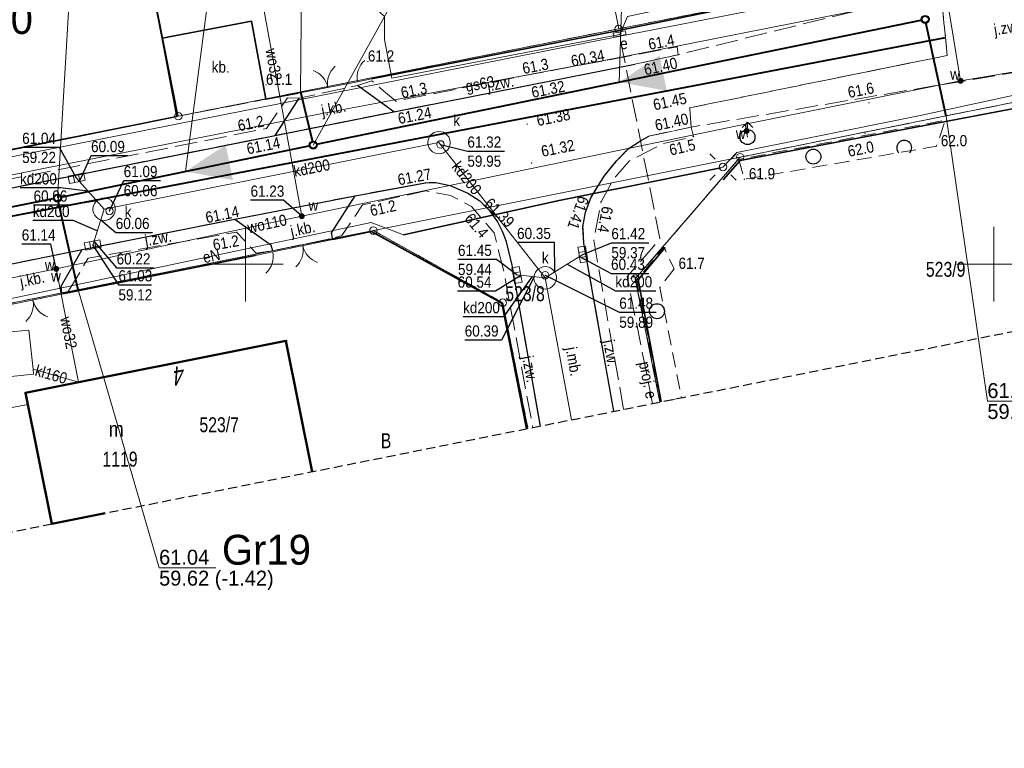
# Model space of a CAD drawing. Header units: metres. Extents: x 6473643 to 6474152, y 5887143 to 5887462.
# Tile 10 of 35: x 6473735 to 6473801, y 5887268 to 5887316. Entities that reach past the tile are written whole.
import ezdxf
from ezdxf.enums import TextEntityAlignment as Align

# ---------------------------------------------------------------- set-up
doc = ezdxf.new("R2010")
doc.units = ezdxf.units.M
doc.header["$MEASUREMENT"] = 0
for name, pattern in [('0.5_0.5', [1, 0.5, -0.5]), ('1.0_0.5', [1.5, 1, -0.5]), ('1.5_0.5', [2, 1.5, -0.5]), ('2', [0.9, 0.6, -0.3]), ('219-500', [0]), ('otob_500', [0]), ('otof_500', [0])]:
    doc.linetypes.add(name, pattern=pattern)
doc.layers.get('0').update_dxf_attribs({"color": 2, "linetype": 'CONTINUOUS', "lineweight": 5})
for name, color, linetype in [('202-punkt graniczny', 7, 'CONTINUOUS'), ('210-oznaczenie konturu użytku gruntowego', 7, 'CONTINUOUS'), ('211-numer działki ewidencyjnej', 7, 'CONTINUOUS'), ('217-kontur klasyfikacyjny', 7, 'CONTINUOUS'), ('218-kontur użytku gruntowego', 7, 'CONTINUOUS'), ('219-działka ewidencyjna', 7, 'CONTINUOUS'), ('238-Punkt adresowy budynku', 7, 'CONTINUOUS'), ('312-budynek ewidencyjny', 7, 'CONTINUOUS'), ('312-oznaczenie budynku ewidencyjnego', 7, 'CONTINUOUS'), ('312-oznaczenie budynku ewidencyjnego-Atr117', 7, 'CONTINUOUS'), ('brama', 7, 'CONTINUOUS'), ('furtka', 7, 'CONTINUOUS'), ('hydrant', 7, 'CONTINUOUS'), ('jezdnia', 7, 'CONTINUOUS'), ('jezdnia-Atr17', 7, 'CONTINUOUS'), ('komora podziemna', 7, 'CONTINUOUS'), ('kratka ściekowa', 7, 'CONTINUOUS'), ('krawężnik', 7, 'CONTINUOUS'), ('latarnia', 7, 'CONTINUOUS'), ('obszar utwardzony', 7, 'CONTINUOUS'), ('obszar utwardzony-Atr17', 7, 'CONTINUOUS'), ('obudowa ochronna przewodu', 7, 'CONTINUOUS'), ('ogrodzenie trwałe', 7, 'CONTINUOUS'), ('pikieta naturalna', 7, 'CONTINUOUS'), ('pikieta naturalna-Atr2', 7, 'CONTINUOUS'), ('pikieta sztuczna', 7, 'CONTINUOUS'), ('pikieta sztuczna-Atr2', 7, 'CONTINUOUS'), ('przewód elektroenergetyczny podziemny', 7, 'CONTINUOUS'), ('przewód elektroenergetyczny podziemny - ob. projektowany', 7, 'CONTINUOUS'), ('przewód elektroenergetyczny podziemny - ob. projektowany-Atr1', 7, 'CONTINUOUS'), ('przewód elektroenergetyczny podziemny-Atr1', 7, 'CONTINUOUS'), ('przewód gazowy', 7, 'CONTINUOUS'), ('przewód gazowy-Atr1', 7, 'CONTINUOUS'), ('przewód kanalizacyjny', 7, 'CONTINUOUS'), ('przewód kanalizacyjny-Atr1', 7, 'CONTINUOUS'), ('przewód wodociągowy', 7, 'CONTINUOUS'), ('przewód wodociągowy-Atr1', 7, 'CONTINUOUS'), ('Punkt budynku', 7, 'CONTINUOUS'), ('rzedna', 7, 'CONTINUOUS'), ('rzedna-Atr2', 7, 'CONTINUOUS'), ('rzedna-Atr3', 7, 'CONTINUOUS'), ('SJ_27_Wymiary', 7, 'CONTINUOUS'), ('SJ_5_Węzły_1', 7, 'CONTINUOUS'), ('szafa elektroenergetyczna lub kontener', 7, 'CONTINUOUS'), ('szafa elektroenergetyczna lub kontener-Atr17', 7, 'CONTINUOUS'), ('Wstawianie ramki sekcyjnej z opisem', 7, 'CONTINUOUS'), ('właz do komory lub kanału - okrągły', 7, 'CONTINUOUS'), ('właz do komory lub kanału - okrągły-Atr17', 7, 'CONTINUOUS'), ('zadrzewienie  zakrzewienie', 7, 'CONTINUOUS'), ('Zakres', 7, 'CONTINUOUS'), ('zasuwa lub zawór', 7, 'CONTINUOUS'), ('zasuwa lub zawór-Atr17', 7, 'CONTINUOUS')]:
    doc.layers.add(name, color=color, linetype=linetype)
for name, color, linetype, lineweight in [('SJ_19_Opis_Pz_1', 7, 'CONTINUOUS', 20), ('SJ_26_Teksty', 7, 'CONTINUOUS', 20), ('SJ_28_Linie_odn', 7, 'CONTINUOUS', 20), ('SJ_8_KS_GRAWITA_1', 34, 'CONTINUOUS', 40), ('SJ_8_KS_PRZYŁĄCZA', 40, 'CONTINUOUS', 40)]:
    doc.layers.add(name, color=color, linetype=linetype, lineweight=lineweight)
doc.styles.add('OPISOWY', font='GOTHIC.TTF')
doc.styles.get("Standard").update_dxf_attribs({"font": 'Working1250', "width": 0.75})
doc.linetypes.add('902-500', pattern='A,3.75,0,[1,ksztalty.shx,S=0.5,R=0,X=0,Y=0],3.75', length=7.5)

# ---------------------------------------------------------------- blocks, each defined once
blk = doc.blocks.new('PUNKTBUD')
at = {"color": 0}
blk.add_circle((0, 0), 0.045, dxfattribs=at)
blk = doc.blocks.new('202')
at = {"color": 0, "linetype": 'Continuous', "lineweight": 0}
blk.add_circle((0, 0), 0.25, dxfattribs=at)
blk = doc.blocks.new('PW01')
at = {"linetype": 'Continuous', "lineweight": 13}
h = blk.add_hatch(color=0, dxfattribs=at)
edge = h.paths.add_edge_path()
edge.add_arc((0, 0), 0.045, 0, 360)
blk = doc.blocks.new('US22')
at = {"color": 0, "linetype": 'Continuous', "lineweight": 13}
blk.add_circle((0, 0), 0.25, dxfattribs=at)
blk = doc.blocks.new('SM01')
at = {"color": 0, "linetype": 'Continuous', "lineweight": 13}
for p, q in [((-0.53, 0.531), (-0.883, 0.884)), ((0.531, 0.531), (0.884, 0.884)), ((-0.53, -0.53), (-0.883, -0.883)), ((0.531, -0.53), (0.884, -0.883))]:
    blk.add_line(p, q, dxfattribs=at)
blk.add_circle((0, 0), 0.25, dxfattribs=at)
blk = doc.blocks.new('US25')
at = {"linetype": 'Continuous', "lineweight": 0}
h = blk.add_hatch(color=0, dxfattribs=at)
edge = h.paths.add_edge_path()
edge.add_arc((0, 0), 0.2, 0, 360)
blk = doc.blocks.new('SUWH')
at = {"color": 0, "linetype": 'Continuous'}
for p in [(-0.354, 0.646), (0, 0.5), (0.354, 0.646)]:
    blk.add_line(p, (0, 1), dxfattribs=at)
blk.add_circle((0, 0), 0.5, dxfattribs=at)
blk = doc.blocks.new('US05')
at = {"color": 0, "linetype": 'Continuous', "lineweight": 13}
for p, q in [((-0.525, -0.25), (-0.525, 0.25)), ((-0.525, 0.25), (-0.175, 0.25)), ((-0.175, -0.25), (-0.175, 0.25)), ((-0.175, 0.25), (0.175, 0.25)), ((0.175, -0.25), (0.175, 0.25)), ((0.175, 0.25), (0.525, 0.25)), ((0.525, -0.25), (0.525, 0.25)), ((-0.525, -0.25), (-0.175, -0.25)), ((-0.175, -0.25), (0.175, -0.25)), ((0.175, -0.25), (0.525, -0.25))]:
    blk.add_line(p, q, dxfattribs=at)
blk = doc.blocks.new('OTZK1')
at = {"color": 0, "linetype": 'Continuous'}
blk.add_circle((0, 0), 0.5, dxfattribs=at)
blk = doc.blocks.new('OK02')
at = {"color": 0, "linetype": 'Continuous', "lineweight": 0}
for centre, start, end in [((-1.5, 0), 0, 60), ((1.5, 0), 120, 180)]:
    blk.add_arc(centre, 1.5, start, end, dxfattribs=at)
blk = doc.blocks.new('OK04')
at = {"color": 0, "linetype": 'Continuous', "lineweight": 0}
blk.add_arc((1.5, 0.001), 1.5, 120, 180, dxfattribs=at)
blk = doc.blocks.new('OTZK2')
at = {"color": 0, "linetype": 'Continuous'}
blk.add_arc((0, 0), 0.5, 318.85, 221.162, dxfattribs=at)

msp = doc.modelspace()

# ---------------------------------------------------------------- linework, layer by layer
at = {"layer": '217-kontur klasyfikacyjny', "color": 3, "linetype": '1.5_0.5', "lineweight": 18, "flags": 128}
for points in [[(6473813.93, 5887313.34), (6473783.05, 5887307.15)], [(6473783.05, 5887307.15), (6473776.04, 5887299.02)], [(6473776.04, 5887299.02), (6473777.688, 5887290.775)]]:
    msp.add_lwpolyline(points, dxfattribs=at)
at = {"layer": '218-kontur użytku gruntowego', "color": 3, "linetype": '0.5_0.5', "lineweight": 18, "flags": 128}
for points in [[(6473774.93, 5887315.73), (6473803.89, 5887321.47)], [(6473803.89, 5887321.47), (6473774.93, 5887315.73)], [(6473745.5, 5887309.89), (6473774.93, 5887315.73)], [(6473774.93, 5887315.73), (6473745.5, 5887309.89)], [(6473813.93, 5887313.34), (6473783.05, 5887307.15)], [(6473783.05, 5887307.15), (6473813.93, 5887313.34)], [(6473711.79, 5887303.22), (6473745.5, 5887309.89)], [(6473745.5, 5887309.89), (6473711.79, 5887303.22)], [(6473783.05, 5887307.15), (6473776.04, 5887299.02)], [(6473776.04, 5887299.02), (6473783.05, 5887307.15)], [(6473758.54, 5887302.24), (6473731.08, 5887296.74)], [(6473731.08, 5887296.74), (6473758.54, 5887302.24)], [(6473767.18, 5887297.42), (6473758.54, 5887302.24)], [(6473758.54, 5887302.24), (6473767.18, 5887297.42)], [(6473776.04, 5887299.02), (6473777.688, 5887290.775)], [(6473777.688, 5887290.775), (6473776.04, 5887299.02)], [(6473768.867, 5887289.008), (6473767.18, 5887297.42)], [(6473767.18, 5887297.42), (6473768.867, 5887289.008)]]:
    msp.add_lwpolyline(points, dxfattribs=at)
at = {"layer": '219-działka ewidencyjna', "color": 7, "linetype": '219-500', "lineweight": 18, "flags": 128}
for points in [[(6473772.026, 5887330.443), (6473774.93, 5887315.73)], [(6473745.5, 5887309.89), (6473742.599, 5887324.604)], [(6473774.93, 5887315.73), (6473803.89, 5887321.47)], [(6473745.5, 5887309.89), (6473774.93, 5887315.73)], [(6473813.93, 5887313.34), (6473783.05, 5887307.15)], [(6473711.79, 5887303.22), (6473745.5, 5887309.89)], [(6473783.05, 5887307.15), (6473758.54, 5887302.24)], [(6473783.05, 5887307.15), (6473776.04, 5887299.02)], [(6473758.54, 5887302.24), (6473731.08, 5887296.74)], [(6473758.54, 5887302.24), (6473767.18, 5887297.42)], [(6473777.688, 5887290.775), (6473776.04, 5887299.02)], [(6473768.867, 5887289.008), (6473767.18, 5887297.42)]]:
    msp.add_lwpolyline(points, dxfattribs=at)
at = {"layer": '312-budynek ewidencyjny', "color": 7, "linetype": 'Continuous', "lineweight": 50, "flags": 128}
for points in [[(6473735.29, 5887291.4), (6473752.69, 5887294.86)], [(6473752.69, 5887294.86), (6473754.446, 5887286.119)], [(6473737.05, 5887282.64), (6473735.29, 5887291.4)], [(6473740.604, 5887283.347), (6473737.05, 5887282.64)]]:
    msp.add_lwpolyline(points, dxfattribs=at)
at = {"layer": 'brama', "color": 7, "linetype": 'otob_500', "lineweight": 18, "flags": 128}
for points in [[(6473753.51, 5887311.42), (6473757.48, 5887312.19)], [(6473755.82, 5887301.65), (6473751.81, 5887300.82)], [(6473737.79, 5887298.01), (6473733.78, 5887297.18)]]:
    msp.add_lwpolyline(points, dxfattribs=at)
at = {"layer": 'furtka', "color": 7, "linetype": 'otof_500', "lineweight": 18, "flags": 128}
for points in [[(6473757.48, 5887312.19), (6473758.41, 5887312.38)], [(6473751.81, 5887300.82), (6473750.63, 5887300.57)]]:
    msp.add_lwpolyline(points, dxfattribs=at)
at = {"layer": 'jezdnia', "color": 7, "linetype": '1.5_0.5', "lineweight": 18, "flags": 128}
for points in [[(6473796.48, 5887317.98), (6473796.89, 5887313.95), (6473779.68, 5887310.45), (6473779.77, 5887309.16), (6473806.66, 5887313.71), (6473832.89, 5887317.8), (6473864.02, 5887321.27), (6473904.53, 5887324.33), (6473928.18, 5887325.77), (6473950.3, 5887326.96), (6473984.93, 5887329.56), (6474007.77, 5887330.78), (6474030.98, 5887332.22), (6474030.08, 5887338.4), (6474006.87, 5887336.63), (6473984.87, 5887334.82), (6473949.95, 5887332.02), (6473927.93, 5887330.99), (6473907.04, 5887329.82), (6473904.44, 5887329.67), (6473888.36, 5887328.43), (6473885.84, 5887328.17), (6473863.78, 5887325.93), (6473832.45, 5887322.41), (6473805.67, 5887319.05)], [(6473757.48, 5887311.94), (6473759.9, 5887310.18), (6473768.37, 5887311.84), (6473776.01, 5887313.36), (6473778.9, 5887314), (6473778.83, 5887314.52), (6473768.24, 5887312.52), (6473760.04, 5887310.89), (6473758.43, 5887312.25)], [(6473751.98, 5887308.6), (6473759.9, 5887310.18), (6473757.48, 5887311.94), (6473753.58, 5887311.1)], [(6473753.58, 5887311.1), (6473752.79, 5887311.12), (6473751.4, 5887309.06), (6473719.88, 5887302.85), (6473708.65, 5887300.78), (6473707.27, 5887300.56), (6473705.37, 5887301.09), (6473703.66, 5887302.21), (6473702.92, 5887303.2), (6473702.42, 5887304.44), (6473702.24, 5887306.44), (6473701.62, 5887306.16), (6473701.78, 5887304.55), (6473701.9, 5887303.88), (6473702.23, 5887302.94), (6473702.8, 5887302.08), (6473703.61, 5887301.41), (6473704.48, 5887300.88), (6473705.77, 5887300.4), (6473707.03, 5887300.09), (6473708.07, 5887300.01), (6473709.26, 5887300.16), (6473720.02, 5887302.24), (6473751.98, 5887308.6)], [(6473757.33, 5887304.57), (6473749.27, 5887303), (6473751.68, 5887301.29), (6473751.79, 5887300.89), (6473755.81, 5887301.73), (6473755.74, 5887302.09)], [(6473738.14, 5887298.16), (6473739.48, 5887300.4), (6473749.4, 5887302.13), (6473750.71, 5887300.72), (6473751.79, 5887300.89), (6473751.68, 5887301.29), (6473749.27, 5887303), (6473739.08, 5887300.97), (6473737.67, 5887298.53), (6473737.72, 5887298.08)], [(6473737.72, 5887298.08), (6473737.67, 5887298.53), (6473739.08, 5887300.97), (6473731.18, 5887299.37), (6473733.63, 5887297.77), (6473733.8, 5887297.27)]]:
    msp.add_lwpolyline(points, close=True, dxfattribs=at)
for points in [[(6473774.6, 5887290.156), (6473772.6, 5887301.4), (6473772.54, 5887302.49), (6473772.72, 5887303.46), (6473773.09, 5887304.47), (6473773.95, 5887305.87), (6473774.81, 5887306.92), (6473775.57, 5887307.7), (6473776.38, 5887308.23), (6473776.95, 5887308.56), (6473779.77, 5887309.16), (6473779.68, 5887310.45), (6473796.89, 5887313.95), (6473796.48, 5887317.98), (6473791.78, 5887317.14), (6473790.83, 5887316.93), (6473778.9, 5887314), (6473776.01, 5887313.36), (6473768.37, 5887311.84), (6473759.9, 5887310.18), (6473751.98, 5887308.6), (6473720.02, 5887302.24), (6473709.26, 5887300.16), (6473708.07, 5887300.01), (6473707.03, 5887300.09), (6473705.77, 5887300.4), (6473704.48, 5887300.88), (6473703.61, 5887301.41), (6473702.8, 5887302.08), (6473702.23, 5887302.94), (6473701.9, 5887303.88), (6473701.78, 5887304.55), (6473701.62, 5887306.16), (6473701.75, 5887307.93), (6473696.58, 5887306.42)], [(6473775.259, 5887290.288), (6473773.26, 5887301.59), (6473773.75, 5887304.17), (6473774.68, 5887305.81), (6473775.64, 5887306.89), (6473777.85, 5887308.04), (6473779.94, 5887308.52), (6473779.77, 5887309.16), (6473776.95, 5887308.56), (6473776.38, 5887308.23), (6473775.57, 5887307.7), (6473774.81, 5887306.92), (6473773.95, 5887305.87), (6473773.09, 5887304.47), (6473772.72, 5887303.46), (6473772.54, 5887302.49), (6473772.6, 5887301.4), (6473774.6, 5887290.156)], [(6473696.58, 5887306.42), (6473696.3, 5887301.05), (6473695.61, 5887289.42), (6473700.55, 5887288.23), (6473700.65, 5887289.25), (6473700.69, 5887289.57), (6473700.85, 5887290.26), (6473701.06, 5887290.9), (6473701.52, 5887291.8), (6473701.98, 5887292.36), (6473702.73, 5887293.02), (6473703.58, 5887293.59), (6473704.47, 5887294.02), (6473705.44, 5887294.32), (6473707.39, 5887294.71), (6473720.98, 5887297.33), (6473728.16, 5887298.8), (6473731.18, 5887299.37), (6473739.08, 5887300.97), (6473749.27, 5887303), (6473757.33, 5887304.57), (6473762.02, 5887305.44), (6473762.7, 5887305.46), (6473763.67, 5887305.26), (6473764.84, 5887304.74), (6473765.64, 5887304.22), (6473766.25, 5887303.62), (6473766.84, 5887302.83), (6473767.15, 5887302.21), (6473767.38, 5887301.58), (6473767.8, 5887299.92), (6473768.2, 5887297.64), (6473769.679, 5887289.17)], [(6473769.679, 5887289.17), (6473768.2, 5887297.64), (6473767.8, 5887299.92), (6473767.38, 5887301.58), (6473767.15, 5887302.21), (6473766.84, 5887302.83), (6473766.25, 5887303.62), (6473765.64, 5887304.22), (6473764.84, 5887304.74), (6473763.67, 5887305.26), (6473762.7, 5887305.46), (6473762.02, 5887305.44), (6473757.33, 5887304.57), (6473755.74, 5887302.09), (6473755.81, 5887301.73), (6473756.43, 5887301.9), (6473757.81, 5887303.95), (6473762.02, 5887304.89), (6473763.7, 5887304.59), (6473765.1, 5887303.85), (6473766.61, 5887302.08), (6473767.27, 5887299.42), (6473769.188, 5887289.072)]]:
    msp.add_lwpolyline(points, dxfattribs=at)
at = {"layer": 'komora podziemna', "color": 34, "linetype": 'Continuous', "lineweight": 18, "flags": 128}
for points in [[(6473762.37, 5887307.62), (6473762.27, 5887307.74), (6473762.21, 5887307.88), (6473762.17, 5887308.04), (6473762.17, 5887308.19), (6473762.21, 5887308.35), (6473762.27, 5887308.49), (6473762.36, 5887308.62), (6473762.48, 5887308.72), (6473762.61, 5887308.8), (6473762.76, 5887308.85), (6473762.92, 5887308.87), (6473763.07, 5887308.85), (6473763.22, 5887308.81), (6473763.36, 5887308.73), (6473763.47, 5887308.62), (6473763.57, 5887308.5), (6473763.63, 5887308.36), (6473763.67, 5887308.2), (6473763.67, 5887308.05), (6473763.63, 5887307.89), (6473763.57, 5887307.75), (6473763.48, 5887307.62), (6473763.36, 5887307.52), (6473763.23, 5887307.44), (6473763.08, 5887307.39), (6473762.92, 5887307.37), (6473762.77, 5887307.39), (6473762.62, 5887307.43), (6473762.48, 5887307.51)], [(6473739.99, 5887303.17), (6473739.89, 5887303.29), (6473739.83, 5887303.43), (6473739.79, 5887303.59), (6473739.79, 5887303.74), (6473739.83, 5887303.9), (6473739.89, 5887304.04), (6473739.98, 5887304.17), (6473740.1, 5887304.27), (6473740.23, 5887304.35), (6473740.38, 5887304.4), (6473740.54, 5887304.42), (6473740.69, 5887304.4), (6473740.84, 5887304.36), (6473740.98, 5887304.28), (6473741.09, 5887304.17), (6473741.19, 5887304.05), (6473741.25, 5887303.91), (6473741.29, 5887303.75), (6473741.29, 5887303.6), (6473741.25, 5887303.44), (6473741.19, 5887303.3), (6473741.1, 5887303.17), (6473740.98, 5887303.07), (6473740.85, 5887302.99), (6473740.7, 5887302.94), (6473740.54, 5887302.92), (6473740.39, 5887302.94), (6473740.24, 5887302.98), (6473740.1, 5887303.06)], [(6473769.47, 5887298.58), (6473769.37, 5887298.7), (6473769.31, 5887298.84), (6473769.27, 5887299), (6473769.27, 5887299.15), (6473769.31, 5887299.31), (6473769.37, 5887299.45), (6473769.46, 5887299.58), (6473769.58, 5887299.68), (6473769.71, 5887299.76), (6473769.86, 5887299.81), (6473770.02, 5887299.83), (6473770.17, 5887299.81), (6473770.32, 5887299.77), (6473770.46, 5887299.69), (6473770.57, 5887299.58), (6473770.67, 5887299.46), (6473770.73, 5887299.32), (6473770.77, 5887299.16), (6473770.77, 5887299.01), (6473770.73, 5887298.85), (6473770.67, 5887298.71), (6473770.58, 5887298.58), (6473770.46, 5887298.48), (6473770.33, 5887298.4), (6473770.18, 5887298.35), (6473770.02, 5887298.33), (6473769.87, 5887298.35), (6473769.72, 5887298.39), (6473769.58, 5887298.47)], [(6473735.82, 5887292.64), (6473733.43, 5887292.4), (6473733.13, 5887295.35), (6473735.52, 5887295.59), (6473735.79, 5887292.97)]]:
    msp.add_lwpolyline(points, close=True, dxfattribs=at)
at = {"layer": 'krawężnik', "color": 7, "linetype": 'Continuous', "lineweight": 25, "flags": 128}
for points in [[(6473701.62, 5887306.16), (6473701.78, 5887304.55), (6473701.9, 5887303.88), (6473702.23, 5887302.94), (6473702.8, 5887302.08), (6473703.61, 5887301.41), (6473704.48, 5887300.88), (6473705.77, 5887300.4), (6473707.03, 5887300.09), (6473708.07, 5887300.01), (6473709.26, 5887300.16), (6473720.02, 5887302.24), (6473751.98, 5887308.6), (6473759.9, 5887310.18), (6473768.37, 5887311.84), (6473776.01, 5887313.36)], [(6473759.9, 5887310.18), (6473757.48, 5887311.94)], [(6473751.98, 5887308.6), (6473753.58, 5887311.1)], [(6473774.6, 5887290.156), (6473772.6, 5887301.4), (6473772.54, 5887302.49), (6473772.72, 5887303.46), (6473773.09, 5887304.47), (6473773.95, 5887305.87), (6473774.81, 5887306.92), (6473775.57, 5887307.7), (6473776.38, 5887308.23), (6473776.95, 5887308.56)], [(6473731.18, 5887299.37), (6473739.08, 5887300.97), (6473749.27, 5887303), (6473757.33, 5887304.57), (6473762.02, 5887305.44), (6473762.7, 5887305.46), (6473763.67, 5887305.26), (6473764.84, 5887304.74), (6473765.64, 5887304.22), (6473766.25, 5887303.62), (6473766.84, 5887302.83), (6473767.15, 5887302.21), (6473767.38, 5887301.58), (6473767.8, 5887299.92), (6473768.2, 5887297.64), (6473769.679, 5887289.17)], [(6473755.81, 5887301.73), (6473755.74, 5887302.09), (6473757.33, 5887304.57)], [(6473749.27, 5887303), (6473751.68, 5887301.29), (6473751.79, 5887300.89)], [(6473737.72, 5887298.08), (6473737.67, 5887298.53), (6473739.08, 5887300.97)]]:
    msp.add_lwpolyline(points, dxfattribs=at)
at = {"layer": 'obszar utwardzony', "color": 7, "linetype": '1.5_0.5', "lineweight": 18, "flags": 128}
msp.add_lwpolyline([(6473751.35, 5887311.02), (6473750.4, 5887316.24), (6473744.43, 5887315.11), (6473745.4, 5887309.87)], close=True, dxfattribs=at)
at = {"layer": 'obudowa ochronna przewodu', "color": 7, "linetype": 'Continuous', "lineweight": 35, "flags": 128}
msp.add_lwpolyline([(6473781.75, 5887306.44), (6473770.95, 5887304.25), (6473760.54, 5887301.96)], dxfattribs=at)
at = {"layer": 'ogrodzenie trwałe', "color": 7, "linetype": '902-500', "lineweight": 35, "flags": 128}
for points in [[(6473744.43, 5887315.11), (6473742.561, 5887324.596)], [(6473758.41, 5887312.38), (6473774.82, 5887315.6), (6473790.45, 5887318.82)], [(6473704.66, 5887318.69), (6473704.3, 5887309.59), (6473707.56, 5887306.77), (6473708.53, 5887305.99), (6473711.82, 5887303.11), (6473745.4, 5887309.87)], [(6473753.51, 5887311.42), (6473751.35, 5887311.02), (6473750.4, 5887316.24), (6473744.43, 5887315.11), (6473745.4, 5887309.87)], [(6473818.95, 5887313.74), (6473783.05, 5887306.93), (6473781.92, 5887305.63)], [(6473818.95, 5887313.74), (6473783.05, 5887306.93), (6473781.92, 5887305.63)], [(6473755.82, 5887301.65), (6473758.41, 5887302.18), (6473767.13, 5887297.39), (6473768.779, 5887288.99)], [(6473778.03, 5887301.1), (6473776.23, 5887298.95), (6473777.779, 5887290.793)], [(6473778.03, 5887301.1), (6473776.23, 5887298.95), (6473777.779, 5887290.793)], [(6473737.79, 5887298.01), (6473750.63, 5887300.57)]]:
    msp.add_lwpolyline(points, dxfattribs=at)
at = {"layer": 'przewód elektroenergetyczny podziemny', "color": 1, "linetype": 'Continuous', "lineweight": 18, "flags": 128}
for points in [[(6473695.33, 5887306.99), (6473696.69, 5887308.92), (6473703.83, 5887309.67), (6473711.46, 5887302.84), (6473711.89, 5887302.73), (6473728.36, 5887306), (6473775.03, 5887315.24), (6473812.8, 5887322.62), (6473817.84, 5887323.32), (6473831.86, 5887325.27), (6473863.26, 5887329.49)], [(6473775, 5887315.36), (6473775.51, 5887316.55), (6473795.58, 5887320.87), (6473794.42, 5887325.7)], [(6473755.7, 5887320.85), (6473755.99, 5887319.59), (6473759.27, 5887316.55), (6473759.27, 5887315.02), (6473759.78, 5887312.42), (6473775, 5887315.36)], [(6473837.33, 5887316.81), (6473820.65, 5887314.7), (6473820.48, 5887314.69), (6473818.81, 5887315.01), (6473814.92, 5887314.23), (6473795.19, 5887309.96), (6473782.83, 5887307.45), (6473781.9, 5887306.49), (6473781.75, 5887306.44), (6473770.95, 5887304.25), (6473760.54, 5887301.96), (6473758.39, 5887302.79), (6473731.91, 5887297.19), (6473731.74, 5887297.16), (6473730.84, 5887297.64), (6473711.03, 5887293.57), (6473702.82, 5887285.83), (6473694.3, 5887285.92), (6473694.4, 5887289.55), (6473694.39, 5887289.72)], [(6473735.44, 5887290.62), (6473732.75, 5887290.1), (6473731.47, 5887296.2), (6473731.03, 5887297.05)]]:
    msp.add_lwpolyline(points, dxfattribs=at)
at = {"layer": 'przewód elektroenergetyczny podziemny - ob. projektowany', "color": 1, "linetype": '1.5_0.5', "lineweight": 18, "flags": 128}
msp.add_lwpolyline([(6473777.197, 5887290.676), (6473775.5, 5887299.16), (6473777.69, 5887301.7), (6473774.98, 5887315.34)], dxfattribs=at)
at = {"layer": 'przewód gazowy', "color": 40, "linetype": 'Continuous', "lineweight": 18, "flags": 128}
msp.add_lwpolyline([(6473984.21, 5887337.4), (6473964.97, 5887335.92), (6473949.07, 5887334.71), (6473944.14, 5887334.37), (6473926.74, 5887332.98), (6473910.99, 5887331.8), (6473906.37, 5887331.45), (6473901.44, 5887335.69), (6473898.54, 5887338), (6473892.16, 5887337.26), (6473891.18, 5887337.08), (6473885.29, 5887329.9), (6473861.68, 5887327.94), (6473846.99, 5887325.96), (6473832.41, 5887323.89), (6473813.49, 5887321.38), (6473793.81, 5887317.53), (6473774.19, 5887313.65), (6473755.22, 5887310.09), (6473736.37, 5887306.36), (6473711.47, 5887301.26), (6473705.4, 5887306.39), (6473698.93, 5887306.14), (6473698.16, 5887306.12)], dxfattribs=at)
at = {"layer": 'przewód kanalizacyjny', "color": 34, "linetype": 'Continuous', "lineweight": 18, "flags": 128}
for points in [[(6473770.02, 5887299.08), (6473762.92, 5887308.12), (6473740.54, 5887303.67)], [(6473740.54, 5887303.67), (6473738.7, 5887305.74)], [(6473739.78, 5887301.27), (6473740.54, 5887303.67)], [(6473770.02, 5887299.08), (6473772.54, 5887300.65)], [(6473768.13, 5887299.27), (6473770.02, 5887299.08)], [(6473771.773, 5887289.59), (6473770.02, 5887299.08)], [(6473738.82, 5887292.11), (6473735.79, 5887292.97)]]:
    msp.add_lwpolyline(points, dxfattribs=at)
at = {"layer": 'przewód kanalizacyjny-Atr1', "color": 34, "flags": 128}
for points in [[(6473739.46, 5887304.88), (6473737.63, 5887305.09), (6473734.923, 5887305.09)], [(6473740.08, 5887302.22), (6473738.48, 5887302.91), (6473735.773, 5887302.91)], [(6473771.48, 5887299.99), (6473774.71, 5887298.21), (6473777.417, 5887298.21)], [(6473769.14, 5887299.16), (6473767.24, 5887296.48), (6473764.533, 5887296.48)]]:
    msp.add_lwpolyline(points, dxfattribs=at)
at = {"layer": 'przewód wodociągowy', "color": 5, "linetype": 'Continuous', "lineweight": 18, "flags": 128}
for points in [[(6473797.78, 5887312.25), (6473795.27, 5887327.49)], [(6473894.99, 5887322.95), (6473887.57, 5887322.47), (6473863.35, 5887320.69), (6473858.48, 5887320.17), (6473848.87, 5887319.12), (6473822.02, 5887316.18), (6473817.06, 5887315.49), (6473797.78, 5887312.25), (6473783.39, 5887309.35), (6473753.75, 5887303.2), (6473737.34, 5887299.68), (6473721.98, 5887296.53), (6473719.84, 5887296.19), (6473719.33, 5887296.09), (6473697.06, 5887291.9), (6473696.76, 5887291.91)], [(6473753.75, 5887303.2), (6473750.52, 5887320.81), (6473750.26, 5887322.67), (6473751.53, 5887322.96)], [(6473783.54, 5887308.49), (6473783.48, 5887308.9), (6473783.39, 5887309.35)], [(6473738.82, 5887292.11), (6473737.34, 5887299.68)]]:
    msp.add_lwpolyline(points, dxfattribs=at)
at = {"layer": 'rzedna-Atr2', "color": 7, "flags": 128}
for points in [[(6473738.7, 5887305.74), (6473737.57, 5887307.8), (6473735.065, 5887307.8)], [(6473763.02, 5887308), (6473764.82, 5887307.55), (6473767.293, 5887307.55)], [(6473738.89, 5887305.52), (6473739.67, 5887307.25), (6473742.133, 5887307.25)], [(6473740.9, 5887303.55), (6473741.85, 5887305.58), (6473744.313, 5887305.58)], [(6473753.75, 5887303.2), (6473752.54, 5887304.27), (6473750.327, 5887304.27)], [(6473740.05, 5887304.22), (6473738.29, 5887303.94), (6473735.827, 5887303.94)], [(6473740.32, 5887302.96), (6473741.32, 5887302.11), (6473743.783, 5887302.11)], [(6473737.34, 5887299.68), (6473736.99, 5887301.34), (6473735.038, 5887301.34)], [(6473739.78, 5887301.27), (6473741.5, 5887298.61), (6473743.713, 5887298.61)], [(6473739.86, 5887301.54), (6473741.38, 5887299.74), (6473743.88, 5887299.74)], [(6473770.66, 5887299.48), (6473770.64, 5887301.44), (6473768.14, 5887301.44)], [(6473772.54, 5887300.65), (6473774.44, 5887301.43), (6473776.951, 5887301.43)], [(6473768.13, 5887299.27), (6473766.76, 5887300.31), (6473764.191, 5887300.31)], [(6473772.31, 5887300.51), (6473774.42, 5887299.38), (6473776.952, 5887299.38)], [(6473768.39, 5887299.24), (6473766.7, 5887298.19), (6473764.168, 5887298.19)], [(6473769.28, 5887299.15), (6473767.11, 5887294.92), (6473764.642, 5887294.92)], [(6473770.02, 5887299.25), (6473774.97, 5887296.78), (6473777.443, 5887296.78)]]:
    msp.add_lwpolyline(points, dxfattribs=at)
at = {"layer": 'SJ_26_Teksty'}
for p, q in [((6473745.971, 5887306.186), (6473750.033, 5887337.104)), ((6473774.964, 5887312.159), (6473775.405, 5887325.419))]:
    msp.add_line(p, q, dxfattribs=at)
at = {"layer": 'SJ_28_Linie_odn'}
for points in [[(6473754.516, 5887307.957), (6473768.551, 5887333.277), (6473772.331, 5887333.277)], [(6473753.677, 5887311.507), (6473753.842, 5887330.356), (6473757.622, 5887330.356)], [(6473737.426, 5887304.416), (6473738.817, 5887327.825), (6473742.597, 5887327.825)], [(6473796.822, 5887309.896), (6473799.568, 5887290.843), (6473803.348, 5887290.843)], [(6473738.818, 5887298.283), (6473744.217, 5887279.701), (6473747.997, 5887279.701)]]:
    msp.add_lwpolyline(points, dxfattribs=at)
at = {"layer": 'SJ_5_Węzły_1'}
for centre, radius in [((6473795.413, 5887316.361), 0.266), ((6473795.413, 5887316.361), 0.212), ((6473754.516, 5887307.957), 0.266), ((6473754.516, 5887307.957), 0.212), ((6473737.426, 5887304.416), 0.266), ((6473737.426, 5887304.416), 0.212)]:
    msp.add_circle(centre, radius, dxfattribs=at)
at = {"layer": 'SJ_8_KS_GRAWITA_1'}
for p, q in [((6473795.205, 5887316.318), (6473754.724, 5887308)), ((6473754.308, 5887307.914), (6473737.634, 5887304.459)), ((6473737.218, 5887304.375), (6473719.891, 5887300.966))]:
    msp.add_line(p, q, dxfattribs=at)
at = {"layer": 'SJ_8_KS_GRAWITA_1', "linetype": 'Continuous'}
msp.add_lwpolyline([(6473701.236, 5887296.868), (6473796.768, 5887315.148)], dxfattribs=at)
at = {"layer": 'SJ_8_KS_GRAWITA_1'}
for points in [[(6473774.964, 5887312.159, 0, 2.4, 0), (6473777.903, 5887312.763, 0, 2.4, 0)], [(6473745.971, 5887306.186, 0, 2.4, 0), (6473748.909, 5887306.795, 0, 2.4, 0)]]:
    msp.add_lwpolyline(points, format="xyseb", dxfattribs=at)
at = {"layer": 'SJ_8_KS_PRZYŁĄCZA'}
for p, q in [((6473796.822, 5887309.896), (6473795.458, 5887316.153)), ((6473753.677, 5887311.507), (6473754.467, 5887308.164)), ((6473738.818, 5887298.283), (6473737.473, 5887304.209))]:
    msp.add_line(p, q, dxfattribs=at)
at = {"layer": 'szafa elektroenergetyczna lub kontener', "color": 1, "linetype": 'Continuous', "lineweight": 18, "flags": 128}
msp.add_lwpolyline([(6473774.61, 5887315.18), (6473774.56, 5887315.44), (6473775.37, 5887315.6), (6473775.42, 5887315.34)], close=True, dxfattribs=at)
at = {"layer": 'Wstawianie ramki sekcyjnej z opisem', "color": 7, "linetype": 'Continuous', "lineweight": 13, "flags": 128}
for points in [[(6473750, 5887297.5), (6473750, 5887302.5)], [(6473800, 5887297.5), (6473800, 5887302.5)], [(6473747.5, 5887300), (6473752.5, 5887300)], [(6473797.5, 5887300), (6473802.5, 5887300)]]:
    msp.add_lwpolyline(points, dxfattribs=at)
at = {"layer": 'zadrzewienie  zakrzewienie', "color": 7, "linetype": '1.0_0.5', "lineweight": 18, "flags": 128}
for points in [[(6473782.97, 5887307), (6473783.33, 5887305.67), (6473796.16, 5887307.88), (6473796.77, 5887309.62)], [(6473778.63, 5887299.68), (6473777.68, 5887298.44), (6473779.13, 5887291.06), (6473777.77, 5887290.79), (6473776.12, 5887298.93), (6473777.96, 5887301.12)]]:
    msp.add_lwpolyline(points, close=True, dxfattribs=at)
at = {"layer": 'Zakres', "color": 5, "linetype": '2', "lineweight": 25, "flags": 128}
msp.add_lwpolyline([(6473676.81, 5887213.41), (6473667.74, 5887202.78), (6473659.01, 5887210.45), (6473646.22, 5887197.22), (6473711.04, 5887142.9), (6473724.09, 5887158.77), (6473713.27, 5887167.89), (6473715.19, 5887174.47), (6473715.74, 5887184.78), (6473715.02, 5887190.22), (6473713.69, 5887194.31), (6473713.69, 5887194.33), (6473711.51, 5887200.99), (6473711.05, 5887203.97), (6473710.6, 5887215.32), (6473712.4, 5887257.5), (6473712.5, 5887259.36), (6473715.25, 5887262.64), (6473716.97, 5887268.72), (6473717.54, 5887277.85), (6473718.7, 5887278.96), (6473734.03, 5887282.03), (6473761.49, 5887287.53), (6473786, 5887292.44), (6473816.32, 5887298.52), (6473820.72, 5887299.06), (6473856.75, 5887303.47), (6473865.02, 5887304.48), (6473879.04, 5887305.39), (6473905.86, 5887307.1), (6473929.16, 5887308.6), (6473952.76, 5887310.13), (6474012.11, 5887313.94), (6474012.19, 5887313.95), (6474034, 5887315.47), (6474034.15, 5887315.48), (6474067.2, 5887318.1), (6474070.83, 5887312.27), (6474109.78, 5887315.84), (6474119.74, 5887323.71), (6474125.77, 5887325.76), (6474130.41, 5887330.13), (6474132.82, 5887336.03), (6474132.55, 5887342.4), (6474129.75, 5887353.12), (6474127.58, 5887357.86), (6474123.91, 5887361.57), (6474119.19, 5887363.8), (6474113.99, 5887364.28), (6474112.58, 5887364.16), (6474098.55, 5887363.03), (6474089.61, 5887362.31), (6474048.91, 5887359.22), (6474048.87, 5887359.21), (6474015.96, 5887356.62), (6474003.54, 5887355.64), (6473983.11, 5887354.1), (6473951.21, 5887351.69), (6473913.79, 5887348.86), (6473912.21, 5887362.74), (6473912.21, 5887362.79), (6473909.47, 5887386.25), (6473908.51, 5887394.39), (6473921.49, 5887396.5), (6473947.61, 5887400.73), (6473971.66, 5887401.95), (6473989.34, 5887403.75), (6473994.99, 5887406.17), (6473999.9, 5887409.71), (6474003.01, 5887414.9), (6474003.81, 5887420.89), (6474002.18, 5887426.72), (6473998.38, 5887431.43), (6473993.03, 5887434.25), (6473960.42, 5887443.72), (6473954.98, 5887444.27), (6473941.62, 5887443.14), (6473941.16, 5887443.09), (6473938.74, 5887442.81), (6473932.71, 5887440.75), (6473928.97, 5887437.22), (6473827.76, 5887420.81), (6473827.74, 5887420.8), (6473818.01, 5887419.22), (6473821.59, 5887430.98), (6473827.8, 5887454.06), (6473804.74, 5887461.63), (6473793.55, 5887426.22), (6473796.12, 5887415.68), (6473722.82, 5887403.78), (6473688.63, 5887399.87), (6473687.59, 5887392.13), (6473687.54, 5887391.78), (6473687.03, 5887387.21), (6473674.53, 5887374.58), (6473675.94, 5887343.54), (6473681.38, 5887331.77), (6473680.33, 5887310.02), (6473679.31, 5887290.85), (6473677.82, 5887267.61), (6473677.79, 5887266.94), (6473677.55, 5887254.53), (6473677.46, 5887250.52), (6473677.46, 5887250.48), (6473677.12, 5887232.81), (6473677.12, 5887232.77), (6473676.91, 5887220.36), (6473676.91, 5887220.34), (6473676.81, 5887213.91)], close=True, dxfattribs=at)

# ---------------------------------------------------------------- block references
at = {"layer": '202-punkt graniczny', "color": 7, "linetype": 'Continuous', "lineweight": 18}
for p in [(6473774.93, 5887315.73), (6473745.5, 5887309.89), (6473783.05, 5887307.15), (6473758.54, 5887302.24), (6473776.04, 5887299.02), (6473767.18, 5887297.42)]:
    msp.add_blockref('202', p, dxfattribs=at)
at = {"layer": 'brama', "color": 7, "linetype": 'Continuous', "lineweight": 18}
for p, rotation in [((6473755.495, 5887311.805), 10.976), ((6473753.815, 5887301.235), 191.6939999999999), ((6473735.785, 5887297.595), 191.6939999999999)]:
    msp.add_blockref('OK02', p, dxfattribs=dict(at, rotation=rotation))
at = {"layer": 'furtka', "color": 7, "linetype": 'Continuous', "lineweight": 18}
for p, rotation in [((6473757.48, 5887312.19), 11.547), ((6473751.81, 5887300.82), 191.962)]:
    msp.add_blockref('OK04', p, dxfattribs=dict(at, rotation=rotation))
at = {"layer": 'hydrant', "color": 5, "linetype": 'Continuous', "lineweight": 18}
msp.add_blockref('SUWH', (6473783.54, 5887308.49), dxfattribs=at)
at = {"layer": 'kratka ściekowa', "color": 34, "linetype": 'Continuous', "lineweight": 18}
for p, rotation in [((6473738.7, 5887305.74), 11.659), ((6473739.78, 5887301.27), 10.619), ((6473772.54, 5887300.65), 279.077), ((6473768.13, 5887299.27), 280.359)]:
    msp.add_blockref('US05', p, dxfattribs=dict(at, rotation=rotation))
at = {"layer": 'latarnia', "color": 7, "linetype": 'Continuous', "lineweight": 18}
msp.add_blockref('SM01', (6473781.9, 5887306.49), dxfattribs=at)
at = {"layer": 'pikieta naturalna', "color": 7, "linetype": 'Continuous', "lineweight": 13}
for p in [(6473778.83, 5887314.52), (6473758.17, 5887313.54), (6473768.24, 5887312.52), (6473751.36, 5887311.98), (6473760.04, 5887310.89), (6473791.66, 5887310.78), (6473751.4, 5887309.06), (6473779.94, 5887308.52), (6473791.4, 5887308.74), (6473796.16, 5887307.88), (6473783.33, 5887305.67), (6473757.81, 5887303.95), (6473765.1, 5887303.85), (6473773.75, 5887304.17), (6473749.4, 5887302.13), (6473778.63, 5887299.68)]:
    msp.add_blockref('PW01', p, dxfattribs=at)
at = {"layer": 'pikieta sztuczna', "color": 7, "linetype": 'Continuous', "lineweight": 13}
for p in [(6473778.9, 5887314), (6473768.37, 5887311.84), (6473759.9, 5887310.18), (6473779.68, 5887310.45), (6473768.82, 5887309.36), (6473779.77, 5887309.16), (6473751.98, 5887308.6), (6473769.11, 5887306.76), (6473762.02, 5887305.44), (6473749.27, 5887303), (6473772.54, 5887302.49), (6473767.38, 5887301.58)]:
    msp.add_blockref('PW01', p, dxfattribs=at)
at = {"layer": 'Punkt budynku', "color": 5, "linetype": 'Continuous', "lineweight": 18}
for p in [(6473752.69, 5887294.86), (6473735.29, 5887291.4), (6473737.05, 5887282.64)]:
    msp.add_blockref('PUNKTBUD', p, dxfattribs=at)
at = {"layer": 'rzedna', "color": 7, "linetype": 'Continuous', "lineweight": 18}
for p in [(6473774.19, 5887313.65), (6473763.02, 5887308), (6473738.7, 5887305.74), (6473738.89, 5887305.52), (6473740.05, 5887304.22), (6473740.9, 5887303.55), (6473740.32, 5887302.96), (6473753.75, 5887303.2), (6473739.78, 5887301.27), (6473739.86, 5887301.54), (6473772.31, 5887300.51), (6473772.54, 5887300.65), (6473737.34, 5887299.68), (6473768.13, 5887299.27), (6473768.39, 5887299.24), (6473769.28, 5887299.15), (6473770.02, 5887299.25), (6473770.66, 5887299.48)]:
    msp.add_blockref('PW01', p, dxfattribs=at)
at = {"layer": 'właz do komory lub kanału - okrągły', "color": 7, "linetype": 'Continuous', "lineweight": 18}
for p in [(6473763.02, 5887308), (6473740.9, 5887303.55), (6473770.02, 5887299.25)]:
    msp.add_blockref('US22', p, dxfattribs=at)
at = {"layer": 'zadrzewienie  zakrzewienie', "color": 7, "linetype": 'Continuous', "lineweight": 18}
for name, p in [('OTZK2', (6473794.014, 5887307.767)), ('OTZK1', (6473787.94, 5887307.184)), ('OTZK1', (6473777.489, 5887296.85))]:
    msp.add_blockref(name, p, dxfattribs=at)
at = {"layer": 'zasuwa lub zawór', "color": 5, "linetype": 'Continuous', "lineweight": 18}
for p in [(6473797.78, 5887312.25), (6473783.48, 5887308.9), (6473753.75, 5887303.2), (6473737.34, 5887299.68), (6473737.34, 5887299.68)]:
    msp.add_blockref('US25', p, dxfattribs=at)

# ---------------------------------------------------------------- texts
at = {"layer": '210-oznaczenie konturu użytku gruntowego', "color": 3, "linetype": 'Continuous', "lineweight": 18, "width": 0.79}
msp.add_text('B', height=1, dxfattribs=at).set_placement((6473759.03, 5887287.69))
at = {"layer": '211-numer działki ewidencyjnej', "color": 7, "linetype": 'Continuous', "lineweight": 18, "width": 0.79}
for s, p in [('523/9', (6473795.46, 5887299.15)), ('523/8', (6473767.35, 5887297.52)), ('523/7', (6473746.91, 5887288.76))]:
    msp.add_text(s, height=1, dxfattribs=at).set_placement(p)
at = {"layer": '238-Punkt adresowy budynku', "color": 7, "linetype": 'Continuous', "lineweight": 25, "oblique": 15, "width": 0.79}
msp.add_text('4', height=1.25, rotation=191.248, dxfattribs=at).set_placement((6473745.55, 5887293.19), align=Align.CENTER)
at = {"layer": '312-oznaczenie budynku ewidencyjnego', "color": 7, "linetype": 'Continuous', "lineweight": 18, "width": 0.79}
msp.add_text('1119', height=1, dxfattribs=at).set_placement((6473740.43, 5887286.46))
at = {"layer": '312-oznaczenie budynku ewidencyjnego-Atr117', "color": 7, "width": 0.9}
msp.add_text('m', height=1, dxfattribs=at).set_placement((6473741.35, 5887288.97), align=Align.MIDDLE_CENTER)
at = {"layer": 'jezdnia-Atr17', "color": 7, "width": 0.9}
for s, rotation, p in [('j.zw.', 9.604, (6473800.07, 5887315.29)), ('j.zw.', 11.088, (6473766.21, 5887311.54)), ('j.kb.', 11.282, (6473755.14, 5887309.89)), ('j.kb.', 11.802, (6473753.08, 5887301.82)), ('j.zw.', 9.892, (6473743.33, 5887301.2)), ('j.kb.', 11.675, (6473735, 5887298.45)), ('j.mb.', 280.085, (6473771.38, 5887294.39)), ('j.mb.', 280.085, (6473771.38, 5887294.39)), ('j.zw.', 280.085, (6473773.89, 5887294.87)), ('j.zw.', 280.498, (6473768.47, 5887293.8))]:
    msp.add_text(s, height=0.75, rotation=rotation, dxfattribs=at).set_placement(p)
at = {"layer": 'obszar utwardzony-Atr17', "color": 7, "width": 0.9}
msp.add_text('kb.', height=0.75, dxfattribs=at).set_placement((6473747.73, 5887312.8))
at = {"layer": 'pikieta naturalna-Atr2', "color": 7, "width": 0.9}
for s, rotation, p in [('61.4', 10.694, (6473776.85, 5887315.05)), ('61.3', 10.694, (6473768.43, 5887313.44)), ('61.3', 11.243, (6473760.31, 5887311.82)), ('61.2', 11.145, (6473749.41, 5887309.61)), ('61.5', 12.935, (6473778.24, 5887307.98)), ('61.2', 12.586, (6473758.24, 5887303.92)), ('61.4', 259.246, (6473774.57, 5887303.77)), ('61.4', 310.468, (6473765.15, 5887303.49)), ('61.2', 9.892, (6473747.75, 5887301.65))]:
    msp.add_text(s, height=0.75, rotation=rotation, dxfattribs=at).set_placement(p, align=Align.TOP_LEFT)
for s, p in [('61.2', (6473758.17, 5887313.54)), ('61.1', (6473751.36, 5887311.98)), ('62.0', (6473796.46, 5887307.88)), ('61.9', (6473783.63, 5887305.67)), ('61.7', (6473778.93, 5887299.68))]:
    msp.add_text(s, height=0.75, dxfattribs=at).set_placement(p)
for s, rotation, p in [('61.6', 10.793, (6473790.32, 5887311.1)), ('62.0', 11.223, (6473790.32, 5887307.16))]:
    msp.add_text(s, height=0.75, rotation=rotation, dxfattribs=at).set_placement(p)
at = {"layer": 'pikieta sztuczna-Atr2', "color": 7, "width": 0.9}
for s, rotation, p in [('61.40', 12.486, (6473776.71, 5887312.61)), ('61.32', 11.252, (6473769.18, 5887311.1)), ('61.45', 12.011, (6473777.32, 5887310.27)), ('61.24', 11.088, (6473760.26, 5887309.35)), ('61.38', 11.252, (6473769.53, 5887309.22)), ('61.40', 12.011, (6473777.44, 5887308.9)), ('61.14', 11.255, (6473750.15, 5887307.33)), ('61.32', 11.252, (6473769.83, 5887307.16)), ('61.27', 10.509, (6473760.24, 5887305.26)), ('61.41', 249.88, (6473772.27, 5887304.62)), ('61.14', 11.267, (6473747.4, 5887302.73))]:
    msp.add_text(s, height=0.75, rotation=rotation, dxfattribs=at).set_placement(p)
msp.add_text('61.39', height=0.75, rotation=315.473, dxfattribs=at).set_placement((6473766.16, 5887304.23), align=Align.MIDDLE_LEFT)
at = {"layer": 'przewód elektroenergetyczny podziemny - ob. projektowany-Atr1', "color": 1, "width": 0.9}
msp.add_text('proj. e', height=0.75, rotation=281.31, dxfattribs=at).set_placement((6473776.64, 5887293.48), align=Align.MIDDLE_LEFT)
at = {"layer": 'przewód elektroenergetyczny podziemny-Atr1', "color": 1, "width": 0.9}
msp.add_text('eN', height=0.75, rotation=12.747, dxfattribs=at).set_placement((6473747.15, 5887300.42), align=Align.MIDDLE_LEFT)
at = {"layer": 'przewód gazowy-Atr1', "color": 40, "width": 0.9}
msp.add_text('gs63', height=0.75, rotation=10.628, dxfattribs=at).set_placement((6473764.7, 5887311.87), align=Align.MIDDLE_LEFT)
at = {"layer": 'przewód kanalizacyjny-Atr1', "color": 34, "width": 0.9}
for s, rotation, p in [('kd200', 11.245, (6473753.21, 5887306.19)), ('kd200', 308.146, (6473764.02, 5887306.72)), ('kl160', 344.155, (6473735.97, 5887292.92))]:
    msp.add_text(s, height=0.75, rotation=rotation, dxfattribs=at).set_placement(p, align=Align.MIDDLE_LEFT)
for p in [(6473734.923, 5887305.098), (6473735.773, 5887302.918), (6473774.71, 5887298.218), (6473764.533, 5887296.488)]:
    msp.add_text('kd200', height=0.75, dxfattribs=at).set_placement(p, align=Align.BOTTOM_LEFT)
at = {"layer": 'przewód wodociągowy-Atr1', "color": 5, "width": 0.9}
for s, rotation, p in [('wo32', 280.394, (6473751.69, 5887314.41)), ('wo110', 12.107, (6473750.13, 5887302.42)), ('wo32', 281.062, (6473737.97, 5887296.47))]:
    msp.add_text(s, height=0.75, rotation=rotation, dxfattribs=at).set_placement(p, align=Align.MIDDLE_LEFT)
at = {"layer": 'rzedna-Atr2', "color": 7, "width": 0.9}
msp.add_text('60.34', height=0.75, rotation=10.628, dxfattribs=at).set_placement((6473771.82, 5887313.2))
for s, p in [('61.04', (6473735.065, 5887307.808)), ('60.09', (6473739.67, 5887307.258)), ('61.32', (6473764.82, 5887307.558)), ('61.09', (6473741.85, 5887305.588)), ('60.06', (6473735.827, 5887303.948)), ('61.23', (6473750.327, 5887304.277)), ('60.06', (6473741.32, 5887302.118)), ('61.14', (6473735.038, 5887301.348)), ('60.35', (6473768.14, 5887301.448)), ('61.42', (6473774.44, 5887301.438)), ('61.45', (6473764.191, 5887300.317)), ('60.22', (6473741.38, 5887299.748)), ('60.43', (6473774.42, 5887299.388)), ('61.03', (6473741.5, 5887298.618)), ('60.54', (6473764.168, 5887298.198)), ('61.48', (6473774.97, 5887296.788)), ('60.39', (6473764.642, 5887294.928))]:
    msp.add_text(s, height=0.75, dxfattribs=at).set_placement(p, align=Align.BOTTOM_LEFT)
at = {"layer": 'rzedna-Atr3', "color": 7, "width": 0.9}
for s, p in [('59.22', (6473735.065, 5887306.532)), ('59.95', (6473764.82, 5887306.282)), ('60.06', (6473741.85, 5887304.312)), ('59.37', (6473774.44, 5887300.162)), ('59.44', (6473764.191, 5887299.042)), ('59.12', (6473741.5, 5887297.343)), ('59.89', (6473774.97, 5887295.513))]:
    msp.add_text(s, height=0.75, dxfattribs=at).set_placement(p, align=Align.BOTTOM_LEFT)
at = {"layer": 'SJ_19_Opis_Pz_1', "style": 'OPISOWY'}
msp.add_text('Gr19', height=2, dxfattribs=at).set_placement((6473748.417, 5887279.901))
at = {"layer": 'SJ_26_Teksty', "style": 'OPISOWY'}
for s, p in [('61.72', (6473799.568, 5887291.043)), ('59.92 (-1.80)', (6473799.568, 5887289.643)), ('61.04', (6473744.217, 5887279.901)), ('59.62 (-1.42)', (6473744.217, 5887278.501))]:
    msp.add_text(s, height=1, dxfattribs=at).set_placement(p)
at = {"layer": 'SJ_27_Wymiary', "style": 'OPISOWY'}
msp.add_text('%%C200', height=2, dxfattribs=at).set_placement((6473729.24, 5887315.384))
at = {"layer": 'szafa elektroenergetyczna lub kontener-Atr17', "color": 1, "width": 0.9}
msp.add_text('e', height=0.75, dxfattribs=at).set_placement((6473775.03, 5887314.37))
at = {"layer": 'właz do komory lub kanału - okrągły-Atr17', "color": 7, "width": 0.9}
for p in [(6473763.88, 5887309.23), (6473741.92, 5887303.12)]:
    msp.add_text('k', height=0.75, dxfattribs=at).set_placement(p)
msp.add_text('k', height=0.75, dxfattribs=at).set_placement((6473769.8, 5887300.42), align=Align.MIDDLE_LEFT)
at = {"layer": 'zasuwa lub zawór-Atr17', "color": 5, "width": 0.9}
for p in [(6473797.08, 5887312.33), (6473782.76, 5887308.36), (6473754.2, 5887303.56), (6473736.58, 5887299.57), (6473737, 5887298.82)]:
    msp.add_text('w', height=0.75, dxfattribs=at).set_placement(p)

doc.saveas('drawing.dxf')
